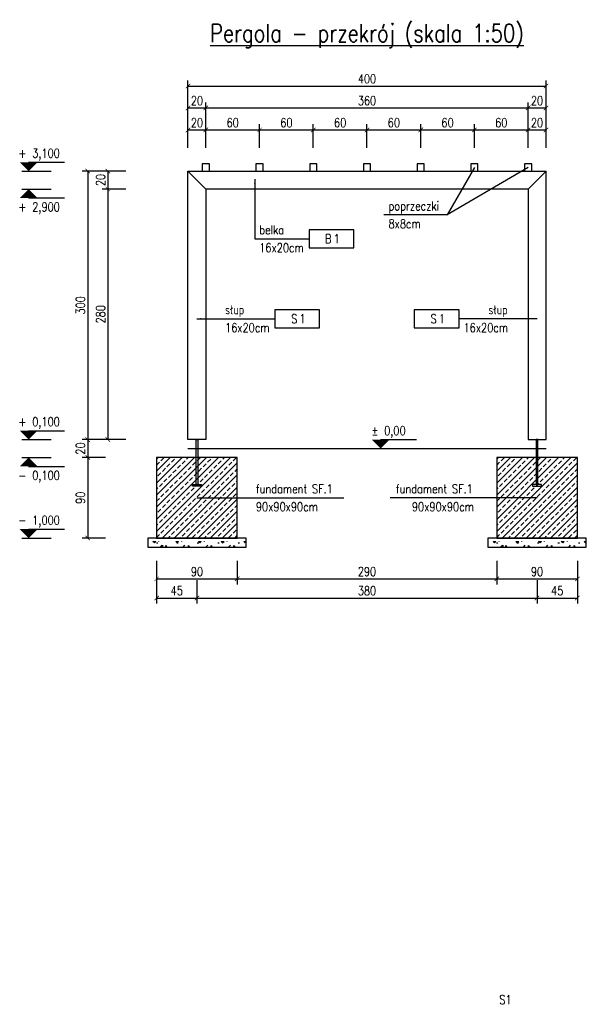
# Model space of a CAD drawing. Header units: millimetres. Extents: x -1338 to 3882, y -2854 to -470.
# Tile 3 of 7: x -146 to 487, y -1570 to -470. Entities that reach past the tile are written whole.
import ezdxf
from ezdxf.enums import TextEntityAlignment as Align

# ---------------------------------------------------------------- set-up
doc = ezdxf.new("R2010")
doc.units = ezdxf.units.MM
doc.header["$PDMODE"] = 34
doc.header["$PDSIZE"] = 20
for name, color, linetype in [('e-cad_cienkie', 1, 'Continuous'), ('e-cad_kontur', 2, 'Continuous'), ('e-cad_obok', 9, 'Continuous'), ('e-cad_opisy', 7, 'Continuous'), ('e-cad_wymiary', 1, 'Continuous'), ('e-cad_wypelnienia', 254, 'Continuous')]:
    doc.layers.add(name, color=color, linetype=linetype)
doc.styles.add('e-cad_1', font='simplex.shx', dxfattribs={"width": 0.8})
doc.styles.add('e-cad_2', font='simplex.shx', dxfattribs={"width": 0.8})
doc.dimstyles.new('e-cad_1_50_[cm]', dxfattribs={"dimscale": 5, "dimtxt": 2, "dimasz": 1, "dimexe": 1.25, "dimexo": 0.625, "dimtad": 1, "dimdec": 1, "dimrnd": 0.5, "dimzin": 9, "dimtxsty": 'e-cad_1', "dimblk": 'ARCHTICK', "dimcen": 2.5, "dimclrd": 256, "dimclre": 256, "dimclrt": 7, "dimadec": 0, "dimazin": 0, "dimtfac": 1, "dimtix": 1, "dimtmove": 0, "dimatfit": 3, "dimfxl": 4, "dimfxlon": 1, "dimarcsym": 0})

# ---------------------------------------------------------------- blocks, each defined once
blk = doc.blocks.new('e-cad_kota_2_0')
at = {"color": 1}
blk.add_line((0, 2), (8, 2), dxfattribs=at)
blk.add_lwpolyline([(0, 0, 0, 4, 0), (0, 2, 4, 4, 0)], format="xyseb", dxfattribs=at)
at = {"color": 1, "style": 'e-cad_1', "width": 0.8}
blk.add_attdef('ZNAK', text='', height=2, dxfattribs=at).set_placement((-0.5, 3), align=Align.RIGHT)
blk.add_attdef('RZEDNA', (0.8, 3), '', height=2, dxfattribs=at)
blk = doc.blocks.new('_ArchTick')
at = {"color": 0, "linetype": 'ByBlock', "const_width": 0.15}
blk.add_lwpolyline([(-0.5, -0.5), (0.5, 0.5)], dxfattribs=at)
blk = doc.blocks.new('*D30')
at = {"layer": 'Defpoints', "color": 0, "ltscale": 2}
for p in [(42.3, -638.8), (-47.2, -658.8), (62.3, -658.8)]:
    blk.add_point(p, dxfattribs=at)
at = {"layer": 'e-cad_wymiary', "lineweight": -2, "ltscale": 2}
for p, q in [((-27.2, -638.8), (-53.5, -638.8)), ((-47.2, -638.8), (-47.2, -658.8)), ((-27.2, -658.8), (-53.5, -658.8))]:
    blk.add_line(p, q, dxfattribs=at)
at = {"layer": 'e-cad_wymiary', "lineweight": -2, "ltscale": 2, "xscale": 5, "yscale": 5, "zscale": 5}
for p, rotation in [((-47.2, -638.8), 90), ((-47.2, -658.8), 270)]:
    blk.add_blockref('_ArchTick', p, dxfattribs=dict(at, rotation=rotation))
at = {"layer": 'e-cad_wymiary', "color": 7, "ltscale": 2, "insert": (-55.3, -648.8), "char_height": 10, "attachment_point": 5, "rotation": 90, "style": 'e-cad_1'}
blk.add_mtext('20', dxfattribs=at)
blk = doc.blocks.new('*D31')
at = {"layer": 'Defpoints', "color": 0, "ltscale": 2}
for p in [(62.3, -658.8), (-47.2, -938.8), (42.3, -938.8)]:
    blk.add_point(p, dxfattribs=at)
at = {"layer": 'e-cad_wymiary', "lineweight": -2, "ltscale": 2}
for p, q in [((-27.2, -658.8), (-53.5, -658.8)), ((-47.2, -658.8), (-47.2, -938.8)), ((-27.2, -938.8), (-53.5, -938.8))]:
    blk.add_line(p, q, dxfattribs=at)
at = {"layer": 'e-cad_wymiary', "lineweight": -2, "ltscale": 2, "xscale": 5, "yscale": 5, "zscale": 5}
for p, rotation in [((-47.2, -658.8), 90), ((-47.2, -938.8), 270)]:
    blk.add_blockref('_ArchTick', p, dxfattribs=dict(at, rotation=rotation))
at = {"layer": 'e-cad_wymiary', "color": 7, "ltscale": 2, "insert": (-55.3, -798.8), "char_height": 10, "attachment_point": 5, "rotation": 90, "style": 'e-cad_1'}
blk.add_mtext('280', dxfattribs=at)
blk = doc.blocks.new('*D32')
at = {"layer": 'Defpoints', "color": 0, "ltscale": 2}
for p in [(42.3, -638.8), (-69.7, -938.8), (42.3, -938.8)]:
    blk.add_point(p, dxfattribs=at)
at = {"layer": 'e-cad_wymiary', "lineweight": -2, "ltscale": 2}
for p, q in [((-49.7, -638.8), (-75.9, -638.8)), ((-69.7, -638.8), (-69.7, -938.8)), ((-49.7, -938.8), (-75.9, -938.8))]:
    blk.add_line(p, q, dxfattribs=at)
at = {"layer": 'e-cad_wymiary', "lineweight": -2, "ltscale": 2, "xscale": 5, "yscale": 5, "zscale": 5}
for p, rotation in [((-69.7, -638.8), 90), ((-69.7, -938.8), 270)]:
    blk.add_blockref('_ArchTick', p, dxfattribs=dict(at, rotation=rotation))
at = {"layer": 'e-cad_wymiary', "color": 7, "ltscale": 2, "insert": (-77.8, -788.8), "char_height": 10, "attachment_point": 5, "rotation": 90, "style": 'e-cad_1'}
blk.add_mtext('300', dxfattribs=at)
blk = doc.blocks.new('*D33')
at = {"layer": 'Defpoints', "color": 0, "ltscale": 2}
for p in [(7.3, -958.8), (-69.7, -1048.8), (7.3, -1048.8)]:
    blk.add_point(p, dxfattribs=at)
at = {"layer": 'e-cad_wymiary', "lineweight": -2, "ltscale": 2}
for p, q in [((-49.7, -958.8), (-75.9, -958.8)), ((-69.7, -958.8), (-69.7, -1048.8)), ((-49.7, -1048.8), (-75.9, -1048.8))]:
    blk.add_line(p, q, dxfattribs=at)
at = {"layer": 'e-cad_wymiary', "lineweight": -2, "ltscale": 2, "xscale": 5, "yscale": 5, "zscale": 5}
for p, rotation in [((-69.7, -958.8), 90), ((-69.7, -1048.8), 270)]:
    blk.add_blockref('_ArchTick', p, dxfattribs=dict(at, rotation=rotation))
at = {"layer": 'e-cad_wymiary', "color": 7, "ltscale": 2, "insert": (-77.8, -1003.8), "char_height": 10, "attachment_point": 5, "rotation": 90, "style": 'e-cad_1'}
blk.add_mtext('90', dxfattribs=at)
blk = doc.blocks.new('*D34')
at = {"layer": 'Defpoints', "color": 0, "ltscale": 2}
for p in [(62.3, -568.2), (42.3, -638.8), (62.3, -658.8)]:
    blk.add_point(p, dxfattribs=at)
at = {"layer": 'e-cad_wymiary', "lineweight": -2, "ltscale": 2}
for p, q in [((42.3, -588.2), (42.3, -562)), ((42.3, -568.2), (62.3, -568.2)), ((62.3, -588.2), (62.3, -562))]:
    blk.add_line(p, q, dxfattribs=at)
at = {"layer": 'e-cad_wymiary', "lineweight": -2, "ltscale": 2, "xscale": 5, "yscale": 5, "zscale": 5, "rotation": 180}
blk.add_blockref('_ArchTick', (42.3, -568.2), dxfattribs=at)
at = {"layer": 'e-cad_wymiary', "lineweight": -2, "ltscale": 2, "xscale": 5, "yscale": 5, "zscale": 5}
blk.add_blockref('_ArchTick', (62.3, -568.2), dxfattribs=at)
at = {"layer": 'e-cad_wymiary', "color": 7, "ltscale": 2, "insert": (52.3, -560.1), "char_height": 10, "attachment_point": 5, "style": 'e-cad_1'}
blk.add_mtext('20', dxfattribs=at)
blk = doc.blocks.new('*D35')
at = {"layer": 'Defpoints', "color": 0, "ltscale": 2}
for p in [(422.3, -568.2), (62.3, -658.8), (422.3, -658.8)]:
    blk.add_point(p, dxfattribs=at)
at = {"layer": 'e-cad_wymiary', "lineweight": -2, "ltscale": 2}
for p, q in [((62.3, -588.2), (62.3, -562)), ((62.3, -568.2), (422.3, -568.2)), ((422.3, -588.2), (422.3, -562))]:
    blk.add_line(p, q, dxfattribs=at)
at = {"layer": 'e-cad_wymiary', "lineweight": -2, "ltscale": 2, "xscale": 5, "yscale": 5, "zscale": 5, "rotation": 180}
blk.add_blockref('_ArchTick', (62.3, -568.2), dxfattribs=at)
at = {"layer": 'e-cad_wymiary', "lineweight": -2, "ltscale": 2, "xscale": 5, "yscale": 5, "zscale": 5}
blk.add_blockref('_ArchTick', (422.3, -568.2), dxfattribs=at)
at = {"layer": 'e-cad_wymiary', "color": 7, "ltscale": 2, "insert": (242.3, -560.1), "char_height": 10, "attachment_point": 5, "style": 'e-cad_1'}
blk.add_mtext('360', dxfattribs=at)
blk = doc.blocks.new('*D36')
at = {"layer": 'Defpoints', "color": 0, "ltscale": 2}
for p in [(442.3, -568.2), (442.3, -638.8), (422.3, -658.8)]:
    blk.add_point(p, dxfattribs=at)
at = {"layer": 'e-cad_wymiary', "lineweight": -2, "ltscale": 2}
for p, q in [((422.3, -588.2), (422.3, -562)), ((422.3, -568.2), (442.3, -568.2)), ((442.3, -588.2), (442.3, -562))]:
    blk.add_line(p, q, dxfattribs=at)
at = {"layer": 'e-cad_wymiary', "lineweight": -2, "ltscale": 2, "xscale": 5, "yscale": 5, "zscale": 5, "rotation": 180}
blk.add_blockref('_ArchTick', (422.3, -568.2), dxfattribs=at)
at = {"layer": 'e-cad_wymiary', "lineweight": -2, "ltscale": 2, "xscale": 5, "yscale": 5, "zscale": 5}
blk.add_blockref('_ArchTick', (442.3, -568.2), dxfattribs=at)
at = {"layer": 'e-cad_wymiary', "color": 7, "ltscale": 2, "insert": (432.3, -560.1), "char_height": 10, "attachment_point": 5, "style": 'e-cad_1'}
blk.add_mtext('20', dxfattribs=at)
blk = doc.blocks.new('*D37')
at = {"layer": 'Defpoints', "color": 0, "ltscale": 2}
for p in [(442.3, -543.8), (42.3, -638.8), (442.3, -638.8)]:
    blk.add_point(p, dxfattribs=at)
at = {"layer": 'e-cad_wymiary', "lineweight": -2, "ltscale": 2}
for p, q in [((42.3, -563.8), (42.3, -537.6)), ((442.3, -563.8), (442.3, -537.6)), ((42.3, -543.8), (442.3, -543.8))]:
    blk.add_line(p, q, dxfattribs=at)
at = {"layer": 'e-cad_wymiary', "lineweight": -2, "ltscale": 2, "xscale": 5, "yscale": 5, "zscale": 5, "rotation": 180}
blk.add_blockref('_ArchTick', (42.3, -543.8), dxfattribs=at)
at = {"layer": 'e-cad_wymiary', "lineweight": -2, "ltscale": 2, "xscale": 5, "yscale": 5, "zscale": 5}
blk.add_blockref('_ArchTick', (442.3, -543.8), dxfattribs=at)
at = {"layer": 'e-cad_wymiary', "color": 7, "ltscale": 2, "insert": (242.3, -535.7), "char_height": 10, "attachment_point": 5, "style": 'e-cad_1'}
blk.add_mtext('400', dxfattribs=at)
blk = doc.blocks.new('e-cad_kota_2')
blk.add_line((0, 2), (8, 2))
blk.add_lwpolyline([(0, 0, 0, 4, 0), (0, 2, 4, 4, 0)], format="xyseb")
at = {"style": 'e-cad_1', "width": 0.8}
blk.add_attdef('ZNAK', text='', height=2, dxfattribs=at).set_placement((-0.5, 3), align=Align.RIGHT)
blk.add_attdef('RZEDNA', (0.8, 3), '', height=2, dxfattribs=at)
blk = doc.blocks.new('e-cad_kota_2_1')
blk.add_line((0, -2), (8, -2))
blk.add_lwpolyline([(0, 0, 0, 4, 0), (0, -2, 4, 4, 0)], format="xyseb")
at = {"style": 'e-cad_1', "width": 0.8}
blk.add_attdef('ZNAK', text='', height=2, dxfattribs=at).set_placement((-0.5, -5), align=Align.RIGHT)
blk.add_attdef('RZEDNA', (0.8, -5), '', height=2, dxfattribs=at)
blk = doc.blocks.new('*D38')
at = {"layer": 'Defpoints', "color": 0, "ltscale": 2}
for p in [(7.3, -1048.8), (97.3, -1048.8), (97.3, -1094.4)]:
    blk.add_point(p, dxfattribs=at)
at = {"layer": 'e-cad_wymiary', "lineweight": -2, "ltscale": 2}
for p, q in [((7.3, -1074.4), (7.3, -1100.7)), ((97.3, -1074.4), (97.3, -1100.7)), ((7.3, -1094.4), (97.3, -1094.4))]:
    blk.add_line(p, q, dxfattribs=at)
at = {"layer": 'e-cad_wymiary', "lineweight": -2, "ltscale": 2, "xscale": 5, "yscale": 5, "zscale": 5, "rotation": 180}
blk.add_blockref('_ArchTick', (7.3, -1094.4), dxfattribs=at)
at = {"layer": 'e-cad_wymiary', "lineweight": -2, "ltscale": 2, "xscale": 5, "yscale": 5, "zscale": 5}
blk.add_blockref('_ArchTick', (97.3, -1094.4), dxfattribs=at)
at = {"layer": 'e-cad_wymiary', "color": 7, "ltscale": 2, "insert": (52.3, -1086.3), "char_height": 10, "attachment_point": 5, "style": 'e-cad_1'}
blk.add_mtext('90', dxfattribs=at)
blk = doc.blocks.new('*D39')
at = {"layer": 'Defpoints', "color": 0, "ltscale": 2}
for p in [(97.3, -1048.8), (387.3, -1048.8), (387.3, -1094.4)]:
    blk.add_point(p, dxfattribs=at)
at = {"layer": 'e-cad_wymiary', "lineweight": -2, "ltscale": 2}
for p, q in [((97.3, -1074.4), (97.3, -1100.7)), ((387.3, -1074.4), (387.3, -1100.7)), ((97.3, -1094.4), (387.3, -1094.4))]:
    blk.add_line(p, q, dxfattribs=at)
at = {"layer": 'e-cad_wymiary', "lineweight": -2, "ltscale": 2, "xscale": 5, "yscale": 5, "zscale": 5, "rotation": 180}
blk.add_blockref('_ArchTick', (97.3, -1094.4), dxfattribs=at)
at = {"layer": 'e-cad_wymiary', "lineweight": -2, "ltscale": 2, "xscale": 5, "yscale": 5, "zscale": 5}
blk.add_blockref('_ArchTick', (387.3, -1094.4), dxfattribs=at)
at = {"layer": 'e-cad_wymiary', "color": 7, "ltscale": 2, "insert": (242.3, -1086.3), "char_height": 10, "attachment_point": 5, "style": 'e-cad_1'}
blk.add_mtext('290', dxfattribs=at)
blk = doc.blocks.new('*D40')
at = {"layer": 'Defpoints', "color": 0, "ltscale": 2}
for p in [(387.3, -1048.8), (477.3, -1048.8), (477.3, -1094.4)]:
    blk.add_point(p, dxfattribs=at)
at = {"layer": 'e-cad_wymiary', "lineweight": -2, "ltscale": 2}
for p, q in [((387.3, -1074.4), (387.3, -1100.7)), ((477.3, -1074.4), (477.3, -1100.7)), ((387.3, -1094.4), (477.3, -1094.4))]:
    blk.add_line(p, q, dxfattribs=at)
at = {"layer": 'e-cad_wymiary', "lineweight": -2, "ltscale": 2, "xscale": 5, "yscale": 5, "zscale": 5, "rotation": 180}
blk.add_blockref('_ArchTick', (387.3, -1094.4), dxfattribs=at)
at = {"layer": 'e-cad_wymiary', "lineweight": -2, "ltscale": 2, "xscale": 5, "yscale": 5, "zscale": 5}
blk.add_blockref('_ArchTick', (477.3, -1094.4), dxfattribs=at)
at = {"layer": 'e-cad_wymiary', "color": 7, "ltscale": 2, "insert": (432.3, -1086.3), "char_height": 10, "attachment_point": 5, "style": 'e-cad_1'}
blk.add_mtext('90', dxfattribs=at)
blk = doc.blocks.new('*D41')
at = {"layer": 'Defpoints', "color": 0, "ltscale": 2}
for p in [(7.3, -1048.8), (52.3, -1048.8), (52.3, -1115.8)]:
    blk.add_point(p, dxfattribs=at)
at = {"layer": 'e-cad_wymiary', "lineweight": -2, "ltscale": 2}
for p, q in [((7.3, -1095.8), (7.3, -1122)), ((52.3, -1095.8), (52.3, -1122)), ((7.3, -1115.8), (52.3, -1115.8))]:
    blk.add_line(p, q, dxfattribs=at)
at = {"layer": 'e-cad_wymiary', "lineweight": -2, "ltscale": 2, "xscale": 5, "yscale": 5, "zscale": 5, "rotation": 180}
blk.add_blockref('_ArchTick', (7.3, -1115.8), dxfattribs=at)
at = {"layer": 'e-cad_wymiary', "lineweight": -2, "ltscale": 2, "xscale": 5, "yscale": 5, "zscale": 5}
blk.add_blockref('_ArchTick', (52.3, -1115.8), dxfattribs=at)
at = {"layer": 'e-cad_wymiary', "color": 7, "ltscale": 2, "insert": (29.8, -1107.7), "char_height": 10, "attachment_point": 5, "style": 'e-cad_1'}
blk.add_mtext('45', dxfattribs=at)
blk = doc.blocks.new('*D42')
at = {"layer": 'Defpoints', "color": 0, "ltscale": 2}
for p in [(52.3, -1048.8), (432.3, -1048.8), (432.3, -1115.8)]:
    blk.add_point(p, dxfattribs=at)
at = {"layer": 'e-cad_wymiary', "lineweight": -2, "ltscale": 2}
for p, q in [((52.3, -1095.8), (52.3, -1122)), ((432.3, -1095.8), (432.3, -1122)), ((52.3, -1115.8), (432.3, -1115.8))]:
    blk.add_line(p, q, dxfattribs=at)
at = {"layer": 'e-cad_wymiary', "lineweight": -2, "ltscale": 2, "xscale": 5, "yscale": 5, "zscale": 5, "rotation": 180}
blk.add_blockref('_ArchTick', (52.3, -1115.8), dxfattribs=at)
at = {"layer": 'e-cad_wymiary', "lineweight": -2, "ltscale": 2, "xscale": 5, "yscale": 5, "zscale": 5}
blk.add_blockref('_ArchTick', (432.3, -1115.8), dxfattribs=at)
at = {"layer": 'e-cad_wymiary', "color": 7, "ltscale": 2, "insert": (242.3, -1107.7), "char_height": 10, "attachment_point": 5, "style": 'e-cad_1'}
blk.add_mtext('380', dxfattribs=at)
blk = doc.blocks.new('*D43')
at = {"layer": 'Defpoints', "color": 0, "ltscale": 2}
for p in [(432.3, -1048.8), (477.3, -1048.8), (477.3, -1115.8)]:
    blk.add_point(p, dxfattribs=at)
at = {"layer": 'e-cad_wymiary', "lineweight": -2, "ltscale": 2}
for p, q in [((432.3, -1095.8), (432.3, -1122)), ((477.3, -1095.8), (477.3, -1122)), ((432.3, -1115.8), (477.3, -1115.8))]:
    blk.add_line(p, q, dxfattribs=at)
at = {"layer": 'e-cad_wymiary', "lineweight": -2, "ltscale": 2, "xscale": 5, "yscale": 5, "zscale": 5, "rotation": 180}
blk.add_blockref('_ArchTick', (432.3, -1115.8), dxfattribs=at)
at = {"layer": 'e-cad_wymiary', "lineweight": -2, "ltscale": 2, "xscale": 5, "yscale": 5, "zscale": 5}
blk.add_blockref('_ArchTick', (477.3, -1115.8), dxfattribs=at)
at = {"layer": 'e-cad_wymiary', "color": 7, "ltscale": 2, "insert": (454.8, -1107.7), "char_height": 10, "attachment_point": 5, "style": 'e-cad_1'}
blk.add_mtext('45', dxfattribs=at)
blk = doc.blocks.new('*D44')
at = {"layer": 'Defpoints', "color": 0, "ltscale": 2}
for p in [(62.3, -592.8), (62.3, -630.8), (42.3, -638.8)]:
    blk.add_point(p, dxfattribs=at)
at = {"layer": 'e-cad_wymiary', "lineweight": -2, "ltscale": 2}
for p, q in [((42.3, -612.8), (42.3, -586.5)), ((42.3, -592.8), (62.3, -592.8)), ((62.3, -612.8), (62.3, -586.5))]:
    blk.add_line(p, q, dxfattribs=at)
at = {"layer": 'e-cad_wymiary', "lineweight": -2, "ltscale": 2, "xscale": 5, "yscale": 5, "zscale": 5, "rotation": 180}
blk.add_blockref('_ArchTick', (42.3, -592.8), dxfattribs=at)
at = {"layer": 'e-cad_wymiary', "lineweight": -2, "ltscale": 2, "xscale": 5, "yscale": 5, "zscale": 5}
blk.add_blockref('_ArchTick', (62.3, -592.8), dxfattribs=at)
at = {"layer": 'e-cad_wymiary', "color": 7, "ltscale": 2, "insert": (52.3, -584.7), "char_height": 10, "attachment_point": 5, "style": 'e-cad_1'}
blk.add_mtext('20', dxfattribs=at)
blk = doc.blocks.new('*D45')
at = {"layer": 'Defpoints', "color": 0, "ltscale": 2}
for p in [(122.3, -592.8), (62.3, -630.8), (122.3, -630.8)]:
    blk.add_point(p, dxfattribs=at)
at = {"layer": 'e-cad_wymiary', "lineweight": -2, "ltscale": 2}
for p, q in [((62.3, -612.8), (62.3, -586.5)), ((62.3, -592.8), (122.3, -592.8)), ((122.3, -612.8), (122.3, -586.5))]:
    blk.add_line(p, q, dxfattribs=at)
at = {"layer": 'e-cad_wymiary', "lineweight": -2, "ltscale": 2, "xscale": 5, "yscale": 5, "zscale": 5, "rotation": 180}
blk.add_blockref('_ArchTick', (62.3, -592.8), dxfattribs=at)
at = {"layer": 'e-cad_wymiary', "lineweight": -2, "ltscale": 2, "xscale": 5, "yscale": 5, "zscale": 5}
blk.add_blockref('_ArchTick', (122.3, -592.8), dxfattribs=at)
at = {"layer": 'e-cad_wymiary', "color": 7, "ltscale": 2, "insert": (92.3, -584.7), "char_height": 10, "attachment_point": 5, "style": 'e-cad_1'}
blk.add_mtext('60', dxfattribs=at)
blk = doc.blocks.new('*D46')
at = {"layer": 'Defpoints', "color": 0, "ltscale": 2}
for p in [(182.3, -592.8), (122.3, -630.8), (182.3, -630.8)]:
    blk.add_point(p, dxfattribs=at)
at = {"layer": 'e-cad_wymiary', "lineweight": -2, "ltscale": 2}
for p, q in [((122.3, -612.8), (122.3, -586.5)), ((122.3, -592.8), (182.3, -592.8)), ((182.3, -612.8), (182.3, -586.5))]:
    blk.add_line(p, q, dxfattribs=at)
at = {"layer": 'e-cad_wymiary', "lineweight": -2, "ltscale": 2, "xscale": 5, "yscale": 5, "zscale": 5, "rotation": 180}
blk.add_blockref('_ArchTick', (122.3, -592.8), dxfattribs=at)
at = {"layer": 'e-cad_wymiary', "lineweight": -2, "ltscale": 2, "xscale": 5, "yscale": 5, "zscale": 5}
blk.add_blockref('_ArchTick', (182.3, -592.8), dxfattribs=at)
at = {"layer": 'e-cad_wymiary', "color": 7, "ltscale": 2, "insert": (152.3, -584.7), "char_height": 10, "attachment_point": 5, "style": 'e-cad_1'}
blk.add_mtext('60', dxfattribs=at)
blk = doc.blocks.new('*D47')
at = {"layer": 'Defpoints', "color": 0, "ltscale": 2}
for p in [(242.3, -592.8), (182.3, -630.8), (242.3, -630.8)]:
    blk.add_point(p, dxfattribs=at)
at = {"layer": 'e-cad_wymiary', "lineweight": -2, "ltscale": 2}
for p, q in [((182.3, -612.8), (182.3, -586.5)), ((182.3, -592.8), (242.3, -592.8)), ((242.3, -612.8), (242.3, -586.5))]:
    blk.add_line(p, q, dxfattribs=at)
at = {"layer": 'e-cad_wymiary', "lineweight": -2, "ltscale": 2, "xscale": 5, "yscale": 5, "zscale": 5, "rotation": 180}
blk.add_blockref('_ArchTick', (182.3, -592.8), dxfattribs=at)
at = {"layer": 'e-cad_wymiary', "lineweight": -2, "ltscale": 2, "xscale": 5, "yscale": 5, "zscale": 5}
blk.add_blockref('_ArchTick', (242.3, -592.8), dxfattribs=at)
at = {"layer": 'e-cad_wymiary', "color": 7, "ltscale": 2, "insert": (212.3, -584.7), "char_height": 10, "attachment_point": 5, "style": 'e-cad_1'}
blk.add_mtext('60', dxfattribs=at)
blk = doc.blocks.new('*D48')
at = {"layer": 'Defpoints', "color": 0, "ltscale": 2}
for p in [(302.4, -592.8), (242.3, -630.8), (302.4, -630.8)]:
    blk.add_point(p, dxfattribs=at)
at = {"layer": 'e-cad_wymiary', "lineweight": -2, "ltscale": 2}
for p, q in [((242.3, -612.8), (242.3, -586.5)), ((242.3, -592.8), (302.4, -592.8)), ((302.4, -612.8), (302.4, -586.5))]:
    blk.add_line(p, q, dxfattribs=at)
at = {"layer": 'e-cad_wymiary', "lineweight": -2, "ltscale": 2, "xscale": 5, "yscale": 5, "zscale": 5, "rotation": 180}
blk.add_blockref('_ArchTick', (242.3, -592.8), dxfattribs=at)
at = {"layer": 'e-cad_wymiary', "lineweight": -2, "ltscale": 2, "xscale": 5, "yscale": 5, "zscale": 5}
blk.add_blockref('_ArchTick', (302.4, -592.8), dxfattribs=at)
at = {"layer": 'e-cad_wymiary', "color": 7, "ltscale": 2, "insert": (272.3, -584.7), "char_height": 10, "attachment_point": 5, "style": 'e-cad_1'}
blk.add_mtext('60', dxfattribs=at)
blk = doc.blocks.new('*D49')
at = {"layer": 'Defpoints', "color": 0, "ltscale": 2}
for p in [(362.3, -592.8), (302.4, -630.8), (362.3, -630.8)]:
    blk.add_point(p, dxfattribs=at)
at = {"layer": 'e-cad_wymiary', "lineweight": -2, "ltscale": 2}
for p, q in [((302.4, -612.8), (302.4, -586.5)), ((302.4, -592.8), (362.3, -592.8)), ((362.3, -612.8), (362.3, -586.5))]:
    blk.add_line(p, q, dxfattribs=at)
at = {"layer": 'e-cad_wymiary', "lineweight": -2, "ltscale": 2, "xscale": 5, "yscale": 5, "zscale": 5, "rotation": 180}
blk.add_blockref('_ArchTick', (302.4, -592.8), dxfattribs=at)
at = {"layer": 'e-cad_wymiary', "lineweight": -2, "ltscale": 2, "xscale": 5, "yscale": 5, "zscale": 5}
blk.add_blockref('_ArchTick', (362.3, -592.8), dxfattribs=at)
at = {"layer": 'e-cad_wymiary', "color": 7, "ltscale": 2, "insert": (332.3, -584.7), "char_height": 10, "attachment_point": 5, "style": 'e-cad_1'}
blk.add_mtext('60', dxfattribs=at)
blk = doc.blocks.new('*D50')
at = {"layer": 'Defpoints', "color": 0, "ltscale": 2}
for p in [(422.3, -592.8), (362.3, -630.8), (422.3, -630.8)]:
    blk.add_point(p, dxfattribs=at)
at = {"layer": 'e-cad_wymiary', "lineweight": -2, "ltscale": 2}
for p, q in [((362.3, -612.8), (362.3, -586.5)), ((362.3, -592.8), (422.3, -592.8)), ((422.3, -612.8), (422.3, -586.5))]:
    blk.add_line(p, q, dxfattribs=at)
at = {"layer": 'e-cad_wymiary', "lineweight": -2, "ltscale": 2, "xscale": 5, "yscale": 5, "zscale": 5, "rotation": 180}
blk.add_blockref('_ArchTick', (362.3, -592.8), dxfattribs=at)
at = {"layer": 'e-cad_wymiary', "lineweight": -2, "ltscale": 2, "xscale": 5, "yscale": 5, "zscale": 5}
blk.add_blockref('_ArchTick', (422.3, -592.8), dxfattribs=at)
at = {"layer": 'e-cad_wymiary', "color": 7, "ltscale": 2, "insert": (392.3, -584.7), "char_height": 10, "attachment_point": 5, "style": 'e-cad_1'}
blk.add_mtext('60', dxfattribs=at)
blk = doc.blocks.new('*D51')
at = {"layer": 'Defpoints', "color": 0, "ltscale": 2}
for p in [(442.3, -592.8), (422.3, -630.8), (442.3, -638.8)]:
    blk.add_point(p, dxfattribs=at)
at = {"layer": 'e-cad_wymiary', "lineweight": -2, "ltscale": 2}
for p, q in [((422.3, -612.8), (422.3, -586.5)), ((422.3, -592.8), (442.3, -592.8)), ((442.3, -612.8), (442.3, -586.5))]:
    blk.add_line(p, q, dxfattribs=at)
at = {"layer": 'e-cad_wymiary', "lineweight": -2, "ltscale": 2, "xscale": 5, "yscale": 5, "zscale": 5, "rotation": 180}
blk.add_blockref('_ArchTick', (422.3, -592.8), dxfattribs=at)
at = {"layer": 'e-cad_wymiary', "lineweight": -2, "ltscale": 2, "xscale": 5, "yscale": 5, "zscale": 5}
blk.add_blockref('_ArchTick', (442.3, -592.8), dxfattribs=at)
at = {"layer": 'e-cad_wymiary', "color": 7, "ltscale": 2, "insert": (432.3, -584.7), "char_height": 10, "attachment_point": 5, "style": 'e-cad_1'}
blk.add_mtext('20', dxfattribs=at)
blk = doc.blocks.new('*D52')
at = {"layer": 'Defpoints', "color": 0, "ltscale": 2}
for p in [(42.3, -938.8), (-69.7, -958.8), (7.3, -958.8)]:
    blk.add_point(p, dxfattribs=at)
at = {"layer": 'e-cad_wymiary', "lineweight": -2, "ltscale": 2}
for p, q in [((-49.7, -938.8), (-75.9, -938.8)), ((-69.7, -938.8), (-69.7, -958.8)), ((-49.7, -958.8), (-75.9, -958.8))]:
    blk.add_line(p, q, dxfattribs=at)
at = {"layer": 'e-cad_wymiary', "lineweight": -2, "ltscale": 2, "xscale": 5, "yscale": 5, "zscale": 5}
for p, rotation in [((-69.7, -938.8), 90), ((-69.7, -958.8), 270)]:
    blk.add_blockref('_ArchTick', p, dxfattribs=dict(at, rotation=rotation))
at = {"layer": 'e-cad_wymiary', "color": 7, "ltscale": 2, "insert": (-77.8, -948.8), "char_height": 10, "attachment_point": 5, "rotation": 90, "style": 'e-cad_1'}
blk.add_mtext('20', dxfattribs=at)
blk = doc.blocks.new('e-cad_Drewno_1_2_5_P')
at = {"layer": 'e-cad_cienkie'}
blk.add_lwpolyline([(-10, 0), (0, 0), (0, 4), (-10, 4)], close=True, dxfattribs=at)
at = {"layer": 'e-cad_opisy', "style": 'e-cad_1', "width": 0.8}
blk.add_attdef('KOD', text='', height=2, dxfattribs=at).set_placement((-5, 1), align=Align.RIGHT)
blk.add_attdef('NR', (-4.5, 1), '', height=2, dxfattribs=at)
at = {"layer": 'e-cad_opisy', "style": 'e-cad_1', "width": 0.8, "flags": 1}
for tag, p in [('GATUNEK', (0, -10)), ('KLASA', (0, -10.5)), ('SZT', (0, -11)), ('dL', (0, -11.5)), ('B', (0, -12.5)), ('x', (0, -13)), ('NAZWA', (0, -14)), ('H', (0, -13.5)), ('L', (0, -14.5))]:
    blk.add_attdef(tag, text='', height=0.2, dxfattribs=at).set_placement(p, align=Align.RIGHT)

msp = doc.modelspace()

# ---------------------------------------------------------------- hatches: boundary and pattern name
at = {"layer": 'e-cad_obok', "ltscale": 2}
h = msp.add_hatch(dxfattribs=at)
h.set_pattern_fill('CONCRE', color=256, style=0)
h.set_pattern_definition([(0, (0, 0), (25.4, 25.4), [3.175, -22.225]), (90, (0, 0), (-25.4, 25.4), [3.175, -22.225]), (135, (3.175, 0), (-25.4, 2e-15), [4.4901, -31.4309]), (0, (3.175, 14.287), (25.4, 25.4), [3.175, -22.225]), (45, (4.763, 12.7), (0, 25.4), [2.24506, -33.67596]), (135, (4.763, 12.7), (-25.4, 2e-15), [2.24506, -33.67596]), (0, (12.7, 20.637), (25.4, 25.4), [4.4901, -20.9099]), (45, (12.7, 20.637), (0, 25.4), [3.175, -32.746]), (135, (17.19, 20.637), (-25.4, 2e-15), [3.175, -32.746]), (90, (17.462, 6.35), (-25.4, 25.4), [3.175, -22.225]), (45, (17.462, 6.35), (0, 25.4), [2.24506, -33.67596]), (135, (19.05, 7.938), (-25.4, 2e-15), [2.24506, -33.67596]), (0, (3.175, 6.35), (25.4, 25.4), [1.5875, -21.2725]), (0, (22.225, 12.7), (25.4, 25.4), [1.5875, -21.2725]), (90, (14.287, 15.875), (-25.4, 25.4), [1.5875, -21.2725]), (135, (17.462, 1.587), (-25.4, 2e-15), [2.24506, -33.67596]), (135, (6.35, 19.05), (-25.4, 2e-15), [2.24506, -33.67596]), (45, (11.906, 8.334), (0, 25.4), [2.24506, -33.67596]), (90, (8.73, 3.175), (-25.4, 25.4), [0.3969, -25.0031]), (90, (9.922, 13.89), (-25.4, 25.4), [0.3969, -25.0031]), (90, (21.828, 18.256), (-25.4, 25.4), [0.3969, -25.0031]), (90, (22.225, 4.763), (-25.4, 25.4), [0.3969, -25.0031])])
h.paths.add_polyline_path([(-2.7, -1048.83), (-2.7, -1058.83), (107.3, -1058.83), (107.3, -1048.83)])
h = msp.add_hatch(dxfattribs=at)
h.set_pattern_fill('CONCRE', color=256, style=0)
h.set_pattern_definition([(0, (380, 0), (25.4, 25.4), [3.175, -22.225]), (90, (380, 0), (-25.4, 25.4), [3.175, -22.225]), (135, (383.175, 0), (-25.4, 2e-15), [4.4901, -31.4309]), (0, (383.175, 14.287), (25.4, 25.4), [3.175, -22.225]), (45, (384.762, 12.7), (0, 25.4), [2.24506, -33.67596]), (135, (384.762, 12.7), (-25.4, 2e-15), [2.24506, -33.67596]), (0, (392.7, 20.637), (25.4, 25.4), [4.4901, -20.9099]), (45, (392.7, 20.637), (0, 25.4), [3.175, -32.746]), (135, (397.19, 20.637), (-25.4, 2e-15), [3.175, -32.746]), (90, (397.462, 6.35), (-25.4, 25.4), [3.175, -22.225]), (45, (397.462, 6.35), (0, 25.4), [2.24506, -33.67596]), (135, (399.05, 7.938), (-25.4, 2e-15), [2.24506, -33.67596]), (0, (383.175, 6.35), (25.4, 25.4), [1.5875, -21.2725]), (0, (402.225, 12.7), (25.4, 25.4), [1.5875, -21.2725]), (90, (394.287, 15.875), (-25.4, 25.4), [1.5875, -21.2725]), (135, (397.462, 1.587), (-25.4, 2e-15), [2.24506, -33.67596]), (135, (386.35, 19.05), (-25.4, 2e-15), [2.24506, -33.67596]), (45, (391.906, 8.334), (0, 25.4), [2.24506, -33.67596]), (90, (388.73, 3.175), (-25.4, 25.4), [0.3969, -25.0031]), (90, (389.922, 13.89), (-25.4, 25.4), [0.3969, -25.0031]), (90, (401.828, 18.256), (-25.4, 25.4), [0.3969, -25.0031]), (90, (402.225, 4.763), (-25.4, 25.4), [0.3969, -25.0031])])
h.paths.add_polyline_path([(377.3, -1048.83), (377.3, -1058.83), (487.3, -1058.83), (487.3, -1048.83)])
at = {"layer": 'e-cad_wypelnienia'}
h = msp.add_hatch(dxfattribs=at)
h.set_pattern_fill('ANSI33', color=256, scale=1.5, angle=180)
h.set_pattern_definition([(225, (-550.284, -22.931), (6.73519, -6.73519), []), (225, (-557.019, -22.931), (6.73519, -6.73519), [4.7625, -2.38125])])
h.paths.add_polyline_path([(7.3, -1048.83), (97.3, -1048.83), (97.3, -958.83), (7.3, -958.83)])
h = msp.add_hatch(dxfattribs=at)
h.set_pattern_fill('ANSI33', color=256, scale=1.5, angle=180)
h.set_pattern_definition([(225, (-170.284, -22.931), (6.73519, -6.73519), []), (225, (-177.019, -22.931), (6.73519, -6.73519), [4.7625, -2.38125])])
h.paths.add_polyline_path([(387.3, -1048.83), (477.3, -1048.83), (477.3, -958.83), (387.3, -958.83)])

# ---------------------------------------------------------------- linework, layer by layer
at = {"layer": 'e-cad_cienkie', "ltscale": 2}
for p, q in [((-143.17, -638.83), (-110.67, -638.83)), ((-143.17, -658.83), (-110.67, -658.83)), ((-143.17, -938.83), (-110.67, -938.83)), ((249.97, -948.83), (282.47, -948.83)), ((-143.17, -958.83), (-110.67, -958.83)), ((-143.17, -1048.83), (-110.67, -1048.83))]:
    msp.add_line(p, q, dxfattribs=at)
at = {"layer": 'e-cad_cienkie'}
msp.add_lwpolyline([(42.3, -948.83), (42.3, -948.83), (442.3, -948.83)], dxfattribs=at)
at = {"layer": 'e-cad_kontur', "ltscale": 2}
for points in [[(58.3, -638.83), (66.3, -638.83), (66.3, -630.83), (58.3, -630.83)], [(118.3, -638.83), (126.3, -638.83), (126.3, -630.83), (118.3, -630.83)], [(178.3, -638.83), (186.3, -638.83), (186.3, -630.83), (178.3, -630.83)], [(238.3, -638.83), (246.3, -638.83), (246.3, -630.83), (238.3, -630.83)], [(298.3, -638.83), (306.3, -638.83), (306.3, -630.83), (298.3, -630.83)], [(358.3, -638.83), (366.3, -638.83), (366.3, -630.83), (358.3, -630.83)], [(418.3, -638.83), (426.3, -638.83), (426.3, -630.83), (418.3, -630.83)]]:
    msp.add_lwpolyline(points, close=True, dxfattribs=at)
at = {"layer": 'e-cad_kontur'}
for points in [[(42.3, -638.83), (62.3, -658.83), (62.3, -938.83), (42.3, -938.83), (42.3, -638.83), (42.3, -638.83)], [(442.3, -638.83), (422.3, -658.83), (422.3, -938.83), (442.3, -938.83), (442.3, -638.83), (442.3, -638.83)]]:
    msp.add_lwpolyline(points, dxfattribs=at)
for points in [[(442.3, -638.83), (422.3, -658.83), (62.3, -658.83), (42.3, -638.83), (42.3, -638.83), (442.3, -638.83)], [(7.3, -1048.83), (97.3, -1048.83), (97.3, -958.83), (7.3, -958.83)], [(387.3, -1048.83), (477.3, -1048.83), (477.3, -958.83), (387.3, -958.83)]]:
    msp.add_lwpolyline(points, close=True, dxfattribs=at)
at = {"layer": 'e-cad_kontur', "color": 5, "ltscale": 2}
for points in [[(53.3, -988.83), (51.3, -988.83), (51.3, -938.83), (53.3, -938.83)], [(431.3, -988.83), (433.3, -988.83), (433.3, -938.83), (431.3, -938.83)], [(57.3, -990.83), (47.3, -990.83), (47.3, -988.83), (57.3, -988.83)], [(427.3, -990.83), (437.3, -990.83), (437.3, -988.83), (427.3, -988.83)]]:
    msp.add_lwpolyline(points, close=True, dxfattribs=at)
at = {"layer": 'e-cad_obok', "ltscale": 2}
for points in [[(-2.7, -1048.83), (-2.7, -1058.83), (107.3, -1058.83), (107.3, -1048.83), (-2.7, -1048.83)], [(377.3, -1048.83), (377.3, -1058.83), (487.3, -1058.83), (487.3, -1048.83), (377.3, -1048.83)]]:
    msp.add_lwpolyline(points, dxfattribs=at)

# ---------------------------------------------------------------- block references
at = {"layer": 'e-cad_opisy', "ltscale": 2, "xscale": 5, "yscale": 5, "zscale": 5}
for name, p, values in [('e-cad_kota_2', (-135.67, -638.83), {'RZEDNA': '3,100', 'ZNAK': '+'}), ('e-cad_kota_2_1', (-135.67, -658.83), {'RZEDNA': '2,900', 'ZNAK': '+'}), ('e-cad_Drewno_1_2_5_P', (227.62, -724.42), {'KOD': 'B', 'NR': '1'}), ('e-cad_Drewno_1_2_5_P', (189.42, -813.78), {'KOD': 'S', 'NR': '1'}), ('e-cad_Drewno_1_2_5_P', (345.17, -813.78), {'KOD': 'S', 'NR': '1'}), ('e-cad_kota_2', (-135.67, -938.83), {'RZEDNA': '0,100', 'ZNAK': '+'}), ('e-cad_kota_2_0', (257.47, -948.83), {'RZEDNA': '0,00', 'ZNAK': '%%p'}), ('e-cad_kota_2_1', (-135.67, -958.83), {'RZEDNA': '0,100', 'ZNAK': '-'}), ('e-cad_kota_2', (-135.67, -1048.83), {'RZEDNA': '1,000', 'ZNAK': '-'})]:
    msp.add_blockref(name, p, dxfattribs=at).add_auto_attribs(values)

# ---------------------------------------------------------------- texts
at = {"layer": 'e-cad_opisy', "ltscale": 2, "style": 'e-cad_2', "width": 0.8}
msp.add_text('%%UPergola - przekrój (skala 1:50)', height=20, dxfattribs=at).set_placement((242.3, -486.01), align=Align.MIDDLE)
at = {"layer": 'e-cad_opisy', "ltscale": 2, "style": 'e-cad_1', "width": 0.8}
for s, p in [('poprzeczki', (266.27, -682.71)), ('8x8cm', (266.27, -702.71)), ('belka', (121.95, -709.42)), ('16x20cm', (121.95, -729.42)), ('słup', (83.75, -798.78)), ('słup', (377.98, -798.78)), ('16x20cm', (83.75, -818.78)), ('16x20cm', (350.17, -818.78)), ('fundament SF.1', (118.2, -998.83)), ('fundament SF.1', (274.58, -998.83)), ('90x90x90cm', (118.2, -1018.83)), ('90x90x90cm', (292.49, -1018.83)), ('S1', (390.17, -1569.61))]:
    msp.add_text(s, height=10, dxfattribs=at).set_placement(p)

# ---------------------------------------------------------------- dimensions: what is measured, and where the dimension line sits
at = {"layer": 'e-cad_wymiary', "ltscale": 2}
for base, p1, p2, picture, middle in [((442.3, -543.84), (42.3, -638.83), (442.3, -638.83), '*D37', (242.3, -535.72)), ((97.3, -1094.41), (7.3, -1048.83), (97.3, -1048.83), '*D38', (52.3, -1086.29)), ((52.3, -1115.79), (7.3, -1048.83), (52.3, -1048.83), '*D41', (29.8, -1107.67))]:
    dim = msp.add_linear_dim(base=base, p1=p1, p2=p2, dimstyle='e-cad_1_50_[cm]', dxfattribs=at)
    dim.commit()
    dim.dimension.update_dxf_attribs({"geometry": picture, "text_midpoint": middle})
for base, p1, p2, override, picture, middle in [((62.3, -568.24), (42.3, -638.83), (62.3, -658.83), {"dimblk": 'ArchTick'}, '*D34', (52.3, -560.11)), ((422.3, -568.24), (62.3, -658.83), (422.3, -658.83), {"dimblk": 'ArchTick'}, '*D35', (242.3, -560.11)), ((442.3, -568.24), (422.3, -658.83), (442.3, -638.83), {"dimblk": 'ArchTick'}, '*D36', (432.3, -560.11)), ((62.3, -592.8), (42.3, -638.83), (62.3, -630.83), {"dimblk": 'ArchTick'}, '*D44', (52.3, -584.67)), ((122.3, -592.8), (62.3, -630.83), (122.3, -630.83), {"dimblk": 'ArchTick'}, '*D45', (92.3, -584.67)), ((182.3, -592.8), (122.3, -630.83), (182.3, -630.83), {"dimblk": 'ArchTick'}, '*D46', (152.3, -584.67)), ((242.3, -592.8), (182.3, -630.83), (242.3, -630.83), {"dimblk": 'ArchTick'}, '*D47', (212.3, -584.67)), ((302.4, -592.8), (242.3, -630.83), (302.4, -630.83), {"dimblk": 'ArchTick'}, '*D48', (272.35, -584.67)), ((362.3, -592.8), (302.4, -630.83), (362.3, -630.83), {"dimblk": 'ArchTick'}, '*D49', (332.35, -584.67)), ((422.3, -592.8), (362.3, -630.83), (422.3, -630.83), {"dimblk": 'ArchTick'}, '*D50', (392.3, -584.67)), ((442.3, -592.8), (422.3, -630.83), (442.3, -638.83), {"dimblk": 'ArchTick'}, '*D51', (432.3, -584.67)), ((432.3, -1115.79), (52.3, -1048.83), (432.3, -1048.83), {"dimtmove": 1}, '*D42', (242.3, -1107.67)), ((387.3, -1094.41), (97.3, -1048.83), (387.3, -1048.83), {"dimtmove": 1}, '*D39', (242.3, -1086.29)), ((477.3, -1094.41), (387.3, -1048.83), (477.3, -1048.83), {"dimtmove": 1}, '*D40', (432.3, -1086.29)), ((477.3, -1115.79), (432.3, -1048.83), (477.3, -1048.83), {"dimtmove": 1}, '*D43', (454.8, -1107.67))]:
    dim = msp.add_linear_dim(base=base, p1=p1, p2=p2, dimstyle='e-cad_1_50_[cm]', override=override, dxfattribs=at)
    dim.commit()
    dim.dimension.update_dxf_attribs({"geometry": picture, "text_midpoint": middle})
for base, p2, picture, middle in [((-69.67, -938.83), (42.3, -938.83), '*D32', (-77.8, -788.83)), ((-47.22, -658.83), (62.3, -658.83), '*D30', (-55.35, -648.83))]:
    dim = msp.add_linear_dim(base=base, p1=(42.3, -638.83), p2=p2, angle=90, dimstyle='e-cad_1_50_[cm]', dxfattribs=at)
    dim.commit()
    dim.dimension.update_dxf_attribs({"geometry": picture, "text_midpoint": middle})
for base, p1, p2, override, picture, middle in [((-47.22, -938.83), (62.3, -658.83), (42.3, -938.83), {"dimtmove": 1}, '*D31', (-55.35, -798.83)), ((-69.67, -958.83), (42.3, -938.83), (7.3, -958.83), {"dimblk": 'ArchTick'}, '*D52', (-77.8, -948.83)), ((-69.67, -1048.83), (7.3, -958.83), (7.3, -1048.83), {"dimtmove": 1}, '*D33', (-77.8, -1003.83))]:
    dim = msp.add_linear_dim(base=base, p1=p1, p2=p2, angle=90, dimstyle='e-cad_1_50_[cm]', override=override, dxfattribs=at)
    dim.commit()
    dim.dimension.update_dxf_attribs({"geometry": picture, "text_midpoint": middle})

# ---------------------------------------------------------------- leaders
at = {"layer": 'e-cad_cienkie', "ltscale": 2}
for points in [[(422.3, -634.83), (331.85, -687.71), (261.27, -687.71)], [(362.3, -634.83), (331.85, -687.71), (261.27, -687.71)], [(116.95, -647.89), (116.95, -714.42), (177.62, -714.42)], [(52.19, -803.78), (78.75, -803.78), (139.42, -803.78)], [(432.4, -803.78), (405.84, -803.78), (345.17, -803.78)], [(52.3, -1003.83), (113.2, -1003.83), (216.44, -1003.83)], [(432.3, -1003.83), (371.39, -1003.83), (268.15, -1003.83)]]:
    msp.add_leader(points, dimstyle='e-cad_1_50_[cm]', dxfattribs=at)

doc.saveas('drawing.dxf')
